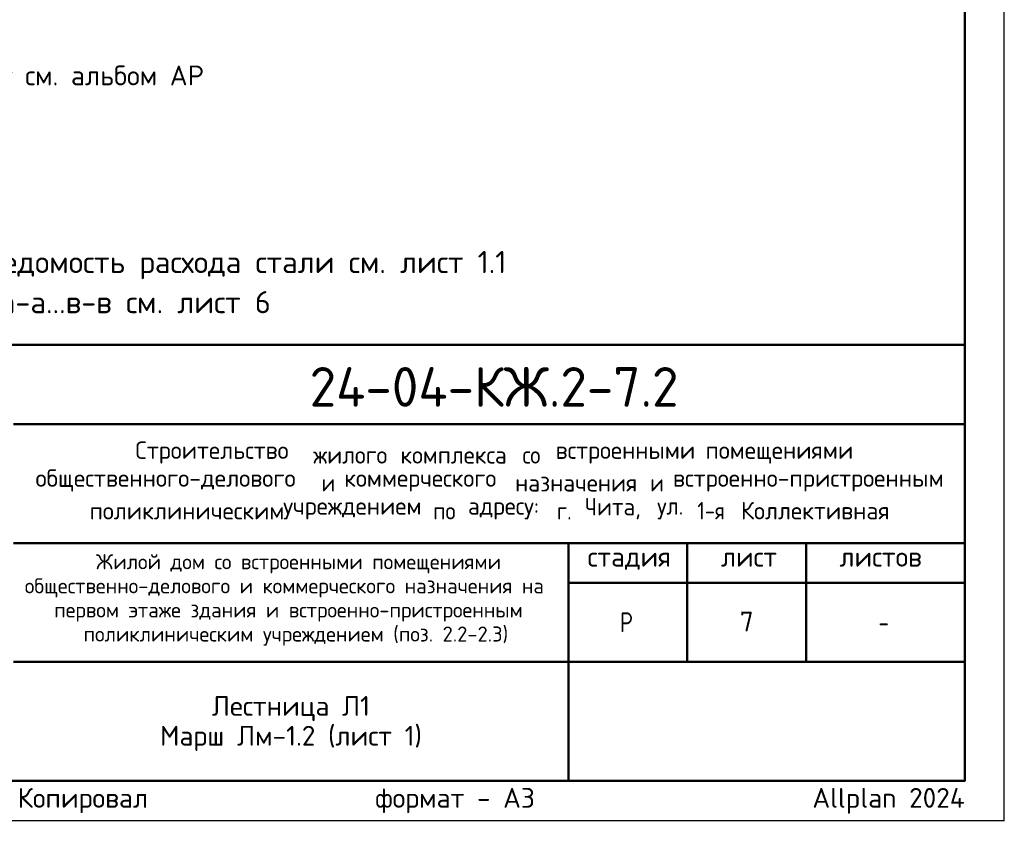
# Model space of a CAD drawing. Header units: millimetres. Extents: x 0 to 21005, y -5 to 14850.
# Tile 9 of 10: x 14789 to 21000, y -5 to 5051. Entities that reach past the tile are written whole.
import ezdxf

# ---------------------------------------------------------------- set-up
doc = ezdxf.new("R2010")
doc.units = ezdxf.units.MM
doc.layers.add('Standard', color=7, linetype='Continuous', lineweight=25)
doc.layers.add('Надписи', color=7, linetype='Continuous', lineweight=25)
doc.styles.add('ISOCPEUR', font='txt')

msp = doc.modelspace()

# ---------------------------------------------------------------- linework, layer by layer
at = {"layer": 'Standard', "color": 7, "linetype": 'Continuous', "lineweight": 13, "transparency": 33554687}
msp.add_line((21000, -5), (21000, 14815.8), dxfattribs=at)
at = {"layer": 'Standard', "color": 7, "linetype": 'Continuous', "lineweight": 50, "transparency": 33554687}
for p, q in [((11500, 3000), (20750, 3000)), ((14750, 2500), (20750, 2500)), ((14750, 1750), (20750, 1750)), ((18250, 1000), (18250, 1750)), ((19000, 1000), (19000, 1750)), ((19750, 1000), (19750, 1750)), ((18250, 1500), (20750, 1500)), ((14750, 1000), (20750, 1000)), ((18250, 250), (18250, 1000)), ((18250, 250), (18250, 1000))]:
    msp.add_line(p, q, dxfattribs=at)
at = {"layer": 'Standard', "color": 7, "linetype": 'Continuous', "lineweight": 25, "transparency": 33554687}
for p, q in [((20750, 250), (20750, 3000)), ((11500, 250), (20750, 250)), ((11500, 250), (20750, 250)), ((11500, 250), (20750, 250))]:
    msp.add_line(p, q, dxfattribs=at)
msp.add_lwpolyline([(0, 0), (21000, 0), (21000, 14850), (0, 14850), (0, 0)], close=True, dxfattribs=at)
at = {"layer": 'Standard', "color": 7, "linetype": 'Continuous', "lineweight": 50, "transparency": 33554687}
msp.add_lwpolyline([(1000, 14600), (20750, 14600), (20750, 250), (1000, 250), (1000, 14600)], close=True, dxfattribs=at)
at = {"layer": 'Standard', "color": 7, "linetype": 'Continuous', "lineweight": 25, "transparency": 33554687}
msp.add_lwpolyline([(20750, 3000), (11500, 3000), (11500, 250), (20750, 250), (20750, 3000)], dxfattribs=at)

# ---------------------------------------------------------------- texts
at = {"layer": 'Standard', "color": 7, "linetype": 'Continuous', "lineweight": 25, "transparency": 33554687, "style": 'ISOCPEUR'}
for s, insert, char_height, width, attachment_point in [('\\A1;{\\fISOCPEUR|i0|b0;\\H125.000000;\\W1.000000;\\C7;* - все размеры даны по бетону, отделку см. альбом АР}\\P', (13682.6, 4761.5), 125, 4649.661, 2), ('\\W0.98;Строительство ', (15518.6, 2250.8), 110, 1175.348, 7), ('\\W0.96;жилого ', (16640.6, 2250.8), 110, 602.55, 7), ('\\W0.97;комплекса ', (17190.6, 2250.8), 110, 823.039, 7), ('\\W0.90;со ', (17960.6, 2250.8), 110, 258.739, 7), ('\\W0.98;встроенными ', (18169.6, 2250.8), 110, 999.233, 7), ('\\W0.98;помещениями', (19115.6, 2250.8), 110, 955.088, 7), ('\\W0.99;общественного-делового ', (14888.9, 2074.8), 110, 1857.162, 7), ('\\W0.87;и ', (16692.9, 2074.8), 110, 190.617, 7), ('\\W0.98;коммерческого ', (16835.9, 2074.8), 110, 1131.214, 7), ('\\W0.97;назначения ', (17913.9, 2074.8), 110, 905.516, 7), ('\\W0.87;и ', (18766.4, 2074.8), 110, 190.609, 7), ('\\W0.99;встроенно-пристроенным', (18909.4, 2074.8), 110, 1791.218, 7), ('\\W0.95;Чита, ', (18353.9, 1898.8), 110, 508.778, 7), ('\\W0.86;1-я ', (19063.4, 1898.8), 110, 322.299, 7), ('\\W0.98;Коллективная', (19338.4, 1898.8), 110, 1021.088, 7), ('\\W0.98;поликлиническим ', (15229.9, 1898.8), 110, 1274.191, 7), ('\\W0.98;учреждением ', (16450.9, 1898.8), 110, 999.123, 7), ('\\W0.91;по ', (17396.9, 1898.8), 110, 269.87, 7), ('\\W0.96;адресу: ', (17616.9, 1898.8), 110, 613.612, 7), ('\\W0.89;г. ', (18177.9, 1898.8), 110, 224.789, 7), ('\\W0.92;ул. ', (18810.4, 1898.8), 110, 303.428, 7), ('\\W0.99;стадия    лист     листов', (18371.3, 1581.1), 125, 2186.296, 7), ('\\W0.80;Р', (18575, 1187.5), 125, 149.931, 7), ('\\W0.78;-', (20206.2, 1187.5), 125, 135.997, 7)]:
    msp.add_mtext(s, dxfattribs=dict(at, insert=insert, char_height=char_height, width=width, attachment_point=attachment_point))
at = {"layer": 'Standard', "color": 7, "linetype": 'Continuous', "lineweight": 13, "transparency": 33554687, "insert": (11500, 3845.3), "char_height": 140, "width": 6519.45, "attachment_point": 1, "line_spacing_factor": 1.084337}
msp.add_mtext('\\A1;{\\fISOCPEUR|i0|b0;\\H139.999998;\\W1.000000;\\C7;1. Общие указания см. лист 1}\\P{\\fISOCPEUR|i0|b0;\\H139.999998;\\W1.000000;\\C7;2. Ведомость деталей см. лист 8. Ведомость расхода стали см. лист 1.1}\\P{\\fISOCPEUR|i0|b0;\\H139.999998;\\W1.000000;\\C7;3. Сечение 1-1 см. лист 8, сечения а-а...в-в см. лист 6}\\P', dxfattribs=at)
at = {"layer": 'Standard', "color": 7, "linetype": 'Continuous', "lineweight": 50, "transparency": 33554687, "insert": (16617.6, 2609.1), "char_height": 250, "width": 2520.794, "attachment_point": 7, "style": 'ISOCPEUR'}
msp.add_mtext('\\W0.98;24-04-КЖ.2-7.2', dxfattribs=at)
at = {"layer": 'Standard', "color": 7, "linetype": 'Continuous', "lineweight": 18, "transparency": 33554687, "char_height": 95, "attachment_point": 7, "style": 'ISOCPEUR'}
for s, insert, width in [('\\W0.99;Жилой дом со встроенными помещениями', (15269.8, 1558.7), 2506.356), ('\\W0.99;общественно-делового и коммерческого назначения на', (14820.9, 1406.7), 3403.402), ('\\W0.99;первом этаже здания и встроенно-пристроенным', (15006.1, 1254.7), 3033.239), ('\\W0.99;поликлиническим учреждением (поз. 2.2-2.3)', (15191.4, 1102.7), 2662.626)]:
    msp.add_mtext(s, dxfattribs=dict(at, insert=insert, width=width))
at = {"layer": 'Standard', "color": 7, "linetype": 'Continuous', "lineweight": 25, "transparency": 33554687, "insert": (16500, 785.4), "char_height": 125, "width": 1683.438, "attachment_point": 2, "line_spacing_factor": 0.903614}
msp.add_mtext('\\A1;{\\fISOCPEUR|i0|b0;\\H125.000000;\\W1.000000;\\C7;Лестница Л1}\\P{\\fISOCPEUR|i0|b0;\\H125.000000;\\W1.000000;\\C7;Марш Лм-1.2 (лист 1)}\\P', dxfattribs=at)
at = {"layer": 'Standard', "color": 8, "linetype": 'Continuous', "lineweight": 13, "transparency": 33554687, "insert": (20750, 123.9), "char_height": 125, "width": 5874.732, "attachment_point": 6, "style": 'ISOCPEUR'}
msp.add_mtext('\\A1;{\\fISOCPEUR|i0|b0;\\H125.000000;\\W1.000000;\\C8;Копировал                  формат - А3                      Allplan 2024}\\P', dxfattribs=at)
at = {"layer": 'Надписи', "color": 7, "linetype": 'Continuous', "lineweight": 13, "transparency": 33554687, "insert": (19375, 1255), "char_height": 125, "width": 136.111, "attachment_point": 5, "style": 'ISOCPEUR'}
msp.add_mtext('\\A1;{\\fISOCPEUR|i0|b0;\\H125.000000;\\W1.000000;\\C7;7}\\P', dxfattribs=at)

doc.saveas('drawing.dxf')
